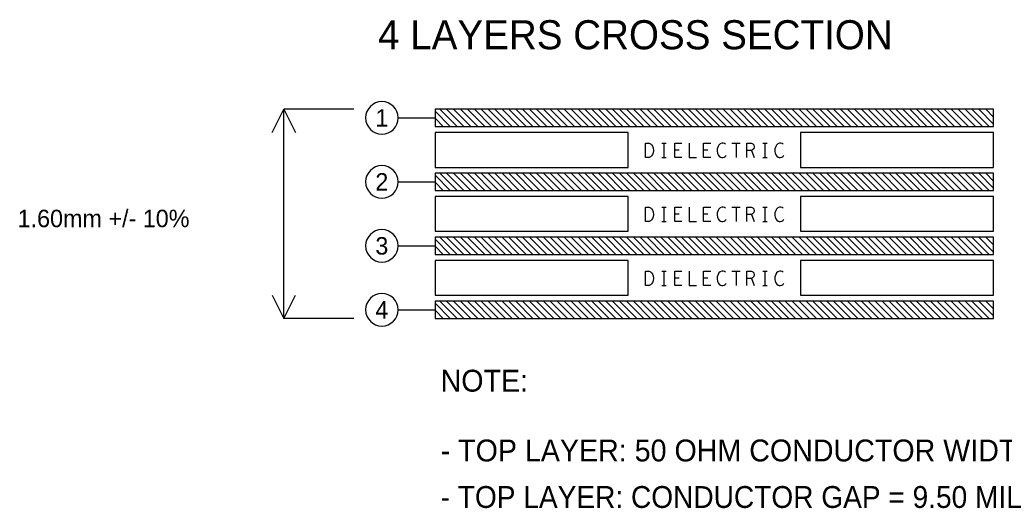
# Model space of a CAD drawing. Extents: x -70 to 794, y -110 to 464.
# Tile 10 of 12: x 547 to 654, y 34 to 87. Entities that reach past the tile are written whole.
import ezdxf

# ---------------------------------------------------------------- set-up
doc = ezdxf.new("R2010")
doc.units = 0
doc.layers.add('BG_DIMENSION', color=1, linetype='CONTINUOUS')

msp = doc.modelspace()

# ---------------------------------------------------------------- linework, layer by layer
at = {"layer": 'BG_DIMENSION'}
for points in [[(587.884778, 76.683362, 1), (584.334874, 76.683362, 1), (587.884778, 76.683362)], [(587.884778, 69.698362, 1), (584.334874, 69.698362, 1), (587.884778, 69.698362)], [(587.884778, 62.713362, 1), (584.334874, 62.713362, 1), (587.884778, 62.713362)], [(587.884778, 55.728616, 1), (584.334874, 55.728616, 1), (587.884778, 55.728616)]]:
    msp.add_lwpolyline(points, format="xyb", dxfattribs=at)
for points in [[(574.146426, 75.095862), (575.416426, 77.635862)], [(575.416426, 77.635862), (576.686426, 75.095862)], [(575.416426, 54.776116), (575.416426, 77.635862)], [(583.036426, 77.635862), (575.416426, 77.635862)], [(652.886426, 77.635862), (591.926426, 77.635862)], [(591.926426, 77.635862), (591.926426, 75.730862)], [(593.56879, 75.749404), (591.926426, 77.40142)], [(594.32317, 75.749404), (592.43722, 77.635354)], [(595.062564, 75.749404), (593.176614, 77.635354)], [(595.816944, 75.749404), (593.930994, 77.635354)], [(596.571324, 75.749404), (594.685374, 77.635354)], [(597.34069, 75.749404), (595.45474, 77.635354)], [(598.09507, 75.749404), (596.20912, 77.635354)], [(598.834464, 75.749404), (596.948514, 77.635354)], [(599.588844, 75.749404), (597.702894, 77.635354)], [(600.343224, 75.749404), (598.457274, 77.635354)], [(601.11259, 75.749404), (599.22664, 77.635354)], [(601.86697, 75.749404), (599.98102, 77.635354)], [(602.606364, 75.749404), (600.720414, 77.635354)], [(603.360744, 75.749404), (601.474794, 77.635354)], [(604.115124, 75.749404), (602.229174, 77.635354)], [(604.88449, 75.749404), (602.99854, 77.635354)], [(605.63887, 75.749404), (603.75292, 77.635354)], [(606.378264, 75.749404), (604.492314, 77.635354)], [(607.132644, 75.749404), (605.246694, 77.635354)], [(607.887024, 75.749404), (606.001074, 77.635354)], [(608.65639, 75.749404), (606.77044, 77.635354)], [(609.41077, 75.749404), (607.52482, 77.635354)], [(610.150164, 75.749404), (608.264214, 77.635354)], [(610.904544, 75.749404), (609.018594, 77.635354)], [(611.658924, 75.749404), (609.772974, 77.635354)], [(612.42829, 75.749404), (610.54234, 77.635354)], [(613.18267, 75.749404), (611.29672, 77.635354)], [(613.922064, 75.749404), (612.036114, 77.635354)], [(612.036114, 77.635354), (613.18267, 76.503784)], [(614.69143, 75.749404), (612.80548, 77.635354)], [(615.44581, 75.749404), (613.55986, 77.635354)], [(616.185204, 75.749404), (614.299254, 77.635354)], [(616.939584, 75.749404), (615.053634, 77.635354)], [(617.693964, 75.749404), (615.808014, 77.635354)], [(618.46333, 75.749404), (616.57738, 77.635354)], [(619.21771, 75.749404), (617.33176, 77.635354)], [(619.957104, 75.749404), (618.071154, 77.635354)], [(620.711484, 75.749404), (618.825534, 77.635354)], [(621.465864, 75.749404), (619.579914, 77.635354)], [(622.23523, 75.749404), (620.34928, 77.635354)], [(622.98961, 75.749404), (621.10366, 77.635354)], [(623.729004, 75.749404), (621.843054, 77.635354)], [(624.483384, 75.749404), (622.597434, 77.635354)], [(625.237764, 75.749404), (623.351814, 77.635354)], [(626.00713, 75.749404), (624.12118, 77.635354)], [(626.76151, 75.749404), (624.87556, 77.635354)], [(627.500904, 75.749404), (625.614954, 77.635354)], [(628.255284, 75.749404), (626.369334, 77.635354)], [(629.009664, 75.749404), (627.123714, 77.635354)], [(629.77903, 75.749404), (627.89308, 77.635354)], [(630.53341, 75.749404), (628.64746, 77.635354)], [(631.272804, 75.749404), (629.386854, 77.635354)], [(632.027184, 75.749404), (630.141234, 77.635354)], [(632.781564, 75.749404), (630.895614, 77.635354)], [(633.55093, 75.749404), (631.66498, 77.635354)], [(634.30531, 75.749404), (632.41936, 77.635354)], [(635.044704, 75.749404), (633.158754, 77.635354)], [(635.81407, 75.749404), (633.92812, 77.635354)], [(636.56845, 75.749404), (634.6825, 77.635354)], [(637.307844, 75.749404), (635.421894, 77.635354)], [(638.062224, 75.749404), (636.176274, 77.635354)], [(638.816604, 75.749404), (636.930654, 77.635354)], [(639.58597, 75.749404), (637.70002, 77.635354)], [(640.34035, 75.749404), (638.4544, 77.635354)], [(641.079744, 75.749404), (639.193794, 77.635354)], [(641.834124, 75.749404), (639.948174, 77.635354)], [(642.588504, 75.749404), (640.702554, 77.635354)], [(643.35787, 75.749404), (641.47192, 77.635354)], [(644.11225, 75.749404), (642.2263, 77.635354)], [(644.851644, 75.749404), (642.965694, 77.635354)], [(645.606024, 75.749404), (643.720074, 77.635354)], [(646.360404, 75.749404), (644.474454, 77.635354)], [(647.12977, 75.749404), (645.24382, 77.635354)], [(647.88415, 75.749404), (645.9982, 77.635354)], [(648.623544, 75.749404), (646.737594, 77.635354)], [(649.377924, 75.749404), (647.491974, 77.635354)], [(650.132304, 75.749404), (648.246354, 77.635354)], [(650.90167, 75.749404), (649.01572, 77.635354)], [(651.65605, 75.749404), (649.7701, 77.635354)], [(652.395444, 75.749404), (650.509494, 77.635354)], [(652.886426, 76.008484), (651.263874, 77.635354)], [(652.886426, 76.778104), (652.018254, 77.635354)], [(652.886426, 75.730862), (652.886426, 77.635862)], [(587.887826, 76.683362), (591.926426, 76.683362)], [(592.799424, 75.749404), (591.926426, 76.642976)], [(591.926426, 75.730862), (652.886426, 75.730862)], [(614.886756, 73.930002), (615.280456, 73.930002)], [(614.886756, 72.342502), (614.886756, 73.930002)], [(615.280456, 73.930002), (615.437936, 73.8505)], [(615.437936, 73.8505), (615.556046, 73.744836)], [(615.556046, 73.744836), (615.654344, 73.586086)], [(615.654344, 73.586086), (615.733084, 73.400666)], [(615.733084, 73.400666), (615.752896, 73.136252)], [(615.752896, 73.136252), (615.733084, 72.871584)], [(616.658406, 73.930002), (617.130846, 73.930002)], [(616.894626, 73.930002), (616.894626, 72.342502)], [(618.075726, 73.930002), (618.863126, 73.930002)], [(618.075726, 72.342502), (618.075726, 73.930002)], [(618.548166, 73.162668), (618.075726, 73.162668)], [(619.650526, 73.930002), (619.650526, 72.342502)], [(621.225326, 73.930002), (622.012726, 73.930002)], [(621.225326, 72.342502), (621.225326, 73.930002)], [(621.697766, 73.162668), (621.225326, 73.162668)], [(622.721386, 73.295002), (622.701574, 73.05675)], [(622.800126, 73.559416), (622.721386, 73.295002)], [(622.898424, 73.718166), (622.800126, 73.559416)], [(623.036346, 73.8505), (622.898424, 73.718166)], [(623.213384, 73.930002), (623.036346, 73.8505)], [(623.370864, 73.930002), (623.213384, 73.930002)], [(623.508786, 73.876916), (623.370864, 73.930002)], [(623.626896, 73.797668), (623.508786, 73.876916)], [(624.315744, 73.930002), (625.221254, 73.930002)], [(624.768626, 73.930002), (624.768626, 72.342502)], [(625.949726, 73.930002), (626.441724, 73.930002)], [(625.949726, 72.342502), (625.949726, 73.930002)], [(626.441724, 73.109836), (625.949726, 73.109836)], [(626.441724, 73.930002), (626.599204, 73.8505)], [(626.579646, 73.189084), (626.441724, 73.109836)], [(626.441724, 73.109836), (626.737126, 72.342502)], [(626.697756, 73.321418), (626.579646, 73.189084)], [(626.599204, 73.8505), (626.697756, 73.744836)], [(626.697756, 73.744836), (626.737126, 73.533)], [(626.737126, 73.533), (626.697756, 73.321418)], [(627.682006, 73.930002), (628.154446, 73.930002)], [(627.918226, 73.930002), (627.918226, 72.342502)], [(629.020586, 73.295002), (629.000774, 73.05675)], [(629.099326, 73.559416), (629.020586, 73.295002)], [(629.197624, 73.718166), (629.099326, 73.559416)], [(629.335546, 73.8505), (629.197624, 73.718166)], [(629.512584, 73.930002), (629.335546, 73.8505)], [(629.670064, 73.930002), (629.512584, 73.930002)], [(629.807986, 73.876916), (629.670064, 73.930002)], [(629.926096, 73.797668), (629.807986, 73.876916)], [(615.280456, 72.342502), (614.886756, 72.342502)], [(615.437936, 72.42175), (615.280456, 72.342502)], [(615.556046, 72.527668), (615.437936, 72.42175)], [(615.654344, 72.686418), (615.556046, 72.527668)], [(615.733084, 72.871584), (615.654344, 72.686418)], [(616.658406, 72.342502), (617.130846, 72.342502)], [(618.863126, 72.342502), (618.075726, 72.342502)], [(619.650526, 72.342502), (620.437926, 72.342502)], [(622.012726, 72.342502), (621.225326, 72.342502)], [(622.701574, 73.05675), (622.740944, 72.818752)], [(622.740944, 72.818752), (622.800126, 72.660002)], [(622.800126, 72.660002), (622.918236, 72.501252)], [(622.918236, 72.501252), (623.055904, 72.395334)], [(623.055904, 72.395334), (623.193826, 72.342502)], [(623.193826, 72.342502), (623.331494, 72.342502)], [(623.331494, 72.342502), (623.469416, 72.395334)], [(623.469416, 72.395334), (623.587526, 72.474582)], [(623.587526, 72.474582), (623.685824, 72.5805)], [(627.682006, 72.342502), (628.154446, 72.342502)], [(629.000774, 73.05675), (629.040144, 72.818752)], [(629.040144, 72.818752), (629.099326, 72.660002)], [(629.099326, 72.660002), (629.217436, 72.501252)], [(629.217436, 72.501252), (629.355104, 72.395334)], [(629.355104, 72.395334), (629.493026, 72.342502)], [(629.493026, 72.342502), (629.630694, 72.342502)], [(629.630694, 72.342502), (629.768616, 72.395334)], [(629.768616, 72.395334), (629.886726, 72.474582)], [(629.886726, 72.474582), (629.985024, 72.5805)], [(652.886426, 70.650862), (591.926426, 70.650862)], [(591.926426, 70.650862), (591.926426, 68.745862)], [(593.56879, 68.764404), (591.926426, 70.41642)], [(594.32317, 68.764404), (592.43722, 70.650354)], [(595.062564, 68.764404), (593.176614, 70.650354)], [(595.816944, 68.764404), (593.930994, 70.650354)], [(596.571324, 68.764404), (594.685374, 70.650354)], [(597.34069, 68.764404), (595.45474, 70.650354)], [(598.09507, 68.764404), (596.20912, 70.650354)], [(598.834464, 68.764404), (596.948514, 70.650354)], [(599.588844, 68.764404), (597.702894, 70.650354)], [(600.343224, 68.764404), (598.457274, 70.650354)], [(601.11259, 68.764404), (599.22664, 70.650354)], [(601.86697, 68.764404), (599.98102, 70.650354)], [(602.606364, 68.764404), (600.720414, 70.650354)], [(603.360744, 68.764404), (601.474794, 70.650354)], [(604.115124, 68.764404), (602.229174, 70.650354)], [(604.88449, 68.764404), (602.99854, 70.650354)], [(605.63887, 68.764404), (603.75292, 70.650354)], [(606.378264, 68.764404), (604.492314, 70.650354)], [(607.132644, 68.764404), (605.246694, 70.650354)], [(607.887024, 68.764404), (606.001074, 70.650354)], [(608.65639, 68.764404), (606.77044, 70.650354)], [(609.41077, 68.764404), (607.52482, 70.650354)], [(610.150164, 68.764404), (608.264214, 70.650354)], [(610.904544, 68.764404), (609.018594, 70.650354)], [(611.658924, 68.764404), (609.772974, 70.650354)], [(612.42829, 68.764404), (610.54234, 70.650354)], [(613.18267, 68.764404), (611.29672, 70.650354)], [(613.922064, 68.764404), (612.036114, 70.650354)], [(612.036114, 70.650354), (613.18267, 69.518784)], [(614.69143, 68.764404), (612.80548, 70.650354)], [(615.44581, 68.764404), (613.55986, 70.650354)], [(616.185204, 68.764404), (614.299254, 70.650354)], [(616.939584, 68.764404), (615.053634, 70.650354)], [(617.693964, 68.764404), (615.808014, 70.650354)], [(618.46333, 68.764404), (616.57738, 70.650354)], [(619.21771, 68.764404), (617.33176, 70.650354)], [(619.957104, 68.764404), (618.071154, 70.650354)], [(620.711484, 68.764404), (618.825534, 70.650354)], [(621.465864, 68.764404), (619.579914, 70.650354)], [(622.23523, 68.764404), (620.34928, 70.650354)], [(622.98961, 68.764404), (621.10366, 70.650354)], [(623.729004, 68.764404), (621.843054, 70.650354)], [(624.483384, 68.764404), (622.597434, 70.650354)], [(625.237764, 68.764404), (623.351814, 70.650354)], [(626.00713, 68.764404), (624.12118, 70.650354)], [(626.76151, 68.764404), (624.87556, 70.650354)], [(627.500904, 68.764404), (625.614954, 70.650354)], [(628.255284, 68.764404), (626.369334, 70.650354)], [(629.009664, 68.764404), (627.123714, 70.650354)], [(629.77903, 68.764404), (627.89308, 70.650354)], [(630.53341, 68.764404), (628.64746, 70.650354)], [(631.272804, 68.764404), (629.386854, 70.650354)], [(632.027184, 68.764404), (630.141234, 70.650354)], [(632.781564, 68.764404), (630.895614, 70.650354)], [(633.55093, 68.764404), (631.66498, 70.650354)], [(634.30531, 68.764404), (632.41936, 70.650354)], [(635.044704, 68.764404), (633.158754, 70.650354)], [(635.81407, 68.764404), (633.92812, 70.650354)], [(636.56845, 68.764404), (634.6825, 70.650354)], [(637.307844, 68.764404), (635.421894, 70.650354)], [(638.062224, 68.764404), (636.176274, 70.650354)], [(638.816604, 68.764404), (636.930654, 70.650354)], [(639.58597, 68.764404), (637.70002, 70.650354)], [(640.34035, 68.764404), (638.4544, 70.650354)], [(641.079744, 68.764404), (639.193794, 70.650354)], [(641.834124, 68.764404), (639.948174, 70.650354)], [(642.588504, 68.764404), (640.702554, 70.650354)], [(643.35787, 68.764404), (641.47192, 70.650354)], [(644.11225, 68.764404), (642.2263, 70.650354)], [(644.851644, 68.764404), (642.965694, 70.650354)], [(645.606024, 68.764404), (643.720074, 70.650354)], [(646.360404, 68.764404), (644.474454, 70.650354)], [(647.12977, 68.764404), (645.24382, 70.650354)], [(647.88415, 68.764404), (645.9982, 70.650354)], [(648.623544, 68.764404), (646.737594, 70.650354)], [(649.377924, 68.764404), (647.491974, 70.650354)], [(650.132304, 68.764404), (648.246354, 70.650354)], [(650.90167, 68.764404), (649.01572, 70.650354)], [(651.65605, 68.764404), (649.7701, 70.650354)], [(652.395444, 68.764404), (650.509494, 70.650354)], [(652.886426, 69.023484), (651.263874, 70.650354)], [(652.886426, 69.793104), (652.018254, 70.650354)], [(652.886426, 68.745862), (652.886426, 70.650862)], [(587.887826, 69.698362), (591.926426, 69.698362)], [(592.799424, 68.764404), (591.926426, 69.657976)], [(591.926426, 68.745862), (652.886426, 68.745862)], [(614.886756, 66.945002), (615.280456, 66.945002)], [(614.886756, 65.357502), (614.886756, 66.945002)], [(615.280456, 66.945002), (615.437936, 66.8655)], [(615.437936, 66.8655), (615.556046, 66.759836)], [(615.556046, 66.759836), (615.654344, 66.601086)], [(616.658406, 66.945002), (617.130846, 66.945002)], [(616.894626, 66.945002), (616.894626, 65.357502)], [(618.075726, 66.945002), (618.863126, 66.945002)], [(618.075726, 65.357502), (618.075726, 66.945002)], [(619.650526, 66.945002), (619.650526, 65.357502)], [(621.225326, 66.945002), (622.012726, 66.945002)], [(621.225326, 65.357502), (621.225326, 66.945002)], [(622.898424, 66.733166), (622.800126, 66.574416)], [(623.036346, 66.8655), (622.898424, 66.733166)], [(623.213384, 66.945002), (623.036346, 66.8655)], [(623.370864, 66.945002), (623.213384, 66.945002)], [(623.508786, 66.891916), (623.370864, 66.945002)], [(623.626896, 66.812668), (623.508786, 66.891916)], [(624.315744, 66.945002), (625.221254, 66.945002)], [(624.768626, 66.945002), (624.768626, 65.357502)], [(625.949726, 66.945002), (626.441724, 66.945002)], [(625.949726, 65.357502), (625.949726, 66.945002)], [(626.441724, 66.945002), (626.599204, 66.8655)], [(626.599204, 66.8655), (626.697756, 66.759836)], [(626.697756, 66.759836), (626.737126, 66.548)], [(627.682006, 66.945002), (628.154446, 66.945002)], [(627.918226, 66.945002), (627.918226, 65.357502)], [(629.197624, 66.733166), (629.099326, 66.574416)], [(629.335546, 66.8655), (629.197624, 66.733166)], [(629.512584, 66.945002), (629.335546, 66.8655)], [(629.670064, 66.945002), (629.512584, 66.945002)], [(629.807986, 66.891916), (629.670064, 66.945002)], [(629.926096, 66.812668), (629.807986, 66.891916)], [(615.654344, 65.701418), (615.556046, 65.542668)], [(615.654344, 66.601086), (615.733084, 66.415666)], [(615.733084, 65.886584), (615.654344, 65.701418)], [(615.733084, 66.415666), (615.752896, 66.151252)], [(615.752896, 66.151252), (615.733084, 65.886584)], [(618.548166, 66.177668), (618.075726, 66.177668)], [(621.697766, 66.177668), (621.225326, 66.177668)], [(622.721386, 66.310002), (622.701574, 66.07175)], [(622.701574, 66.07175), (622.740944, 65.833752)], [(622.800126, 66.574416), (622.721386, 66.310002)], [(622.740944, 65.833752), (622.800126, 65.675002)], [(622.800126, 65.675002), (622.918236, 65.516252)], [(623.587526, 65.489582), (623.685824, 65.5955)], [(626.441724, 66.124836), (625.949726, 66.124836)], [(626.579646, 66.204084), (626.441724, 66.124836)], [(626.441724, 66.124836), (626.737126, 65.357502)], [(626.697756, 66.336418), (626.579646, 66.204084)], [(626.737126, 66.548), (626.697756, 66.336418)], [(629.020586, 66.310002), (629.000774, 66.07175)], [(629.000774, 66.07175), (629.040144, 65.833752)], [(629.099326, 66.574416), (629.020586, 66.310002)], [(629.040144, 65.833752), (629.099326, 65.675002)], [(629.099326, 65.675002), (629.217436, 65.516252)], [(629.886726, 65.489582), (629.985024, 65.5955)], [(615.280456, 65.357502), (614.886756, 65.357502)], [(615.437936, 65.43675), (615.280456, 65.357502)], [(615.556046, 65.542668), (615.437936, 65.43675)], [(616.658406, 65.357502), (617.130846, 65.357502)], [(618.863126, 65.357502), (618.075726, 65.357502)], [(619.650526, 65.357502), (620.437926, 65.357502)], [(622.012726, 65.357502), (621.225326, 65.357502)], [(622.918236, 65.516252), (623.055904, 65.410334)], [(623.055904, 65.410334), (623.193826, 65.357502)], [(623.193826, 65.357502), (623.331494, 65.357502)], [(623.331494, 65.357502), (623.469416, 65.410334)], [(623.469416, 65.410334), (623.587526, 65.489582)], [(627.682006, 65.357502), (628.154446, 65.357502)], [(629.217436, 65.516252), (629.355104, 65.410334)], [(629.355104, 65.410334), (629.493026, 65.357502)], [(629.493026, 65.357502), (629.630694, 65.357502)], [(629.630694, 65.357502), (629.768616, 65.410334)], [(629.768616, 65.410334), (629.886726, 65.489582)], [(591.926426, 63.665862), (591.926426, 61.760862)], [(652.886426, 63.665862), (591.926426, 63.665862)], [(593.56879, 61.779404), (591.926426, 63.43142)], [(594.32317, 61.779404), (592.43722, 63.665354)], [(595.062564, 61.779404), (593.176614, 63.665354)], [(595.816944, 61.779404), (593.930994, 63.665354)], [(596.571324, 61.779404), (594.685374, 63.665354)], [(597.34069, 61.779404), (595.45474, 63.665354)], [(598.09507, 61.779404), (596.20912, 63.665354)], [(598.834464, 61.779404), (596.948514, 63.665354)], [(599.588844, 61.779404), (597.702894, 63.665354)], [(600.343224, 61.779404), (598.457274, 63.665354)], [(601.11259, 61.779404), (599.22664, 63.665354)], [(601.86697, 61.779404), (599.98102, 63.665354)], [(602.606364, 61.779404), (600.720414, 63.665354)], [(603.360744, 61.779404), (601.474794, 63.665354)], [(604.115124, 61.779404), (602.229174, 63.665354)], [(604.88449, 61.779404), (602.99854, 63.665354)], [(605.63887, 61.779404), (603.75292, 63.665354)], [(606.378264, 61.779404), (604.492314, 63.665354)], [(607.132644, 61.779404), (605.246694, 63.665354)], [(607.887024, 61.779404), (606.001074, 63.665354)], [(608.65639, 61.779404), (606.77044, 63.665354)], [(609.41077, 61.779404), (607.52482, 63.665354)], [(610.150164, 61.779404), (608.264214, 63.665354)], [(610.904544, 61.779404), (609.018594, 63.665354)], [(611.658924, 61.779404), (609.772974, 63.665354)], [(612.42829, 61.779404), (610.54234, 63.665354)], [(613.18267, 61.779404), (611.29672, 63.665354)], [(613.922064, 61.779404), (612.036114, 63.665354)], [(612.036114, 63.665354), (613.18267, 62.533784)], [(614.69143, 61.779404), (612.80548, 63.665354)], [(615.44581, 61.779404), (613.55986, 63.665354)], [(616.185204, 61.779404), (614.299254, 63.665354)], [(616.939584, 61.779404), (615.053634, 63.665354)], [(617.693964, 61.779404), (615.808014, 63.665354)], [(618.46333, 61.779404), (616.57738, 63.665354)], [(619.21771, 61.779404), (617.33176, 63.665354)], [(619.957104, 61.779404), (618.071154, 63.665354)], [(620.711484, 61.779404), (618.825534, 63.665354)], [(621.465864, 61.779404), (619.579914, 63.665354)], [(622.23523, 61.779404), (620.34928, 63.665354)], [(622.98961, 61.779404), (621.10366, 63.665354)], [(623.729004, 61.779404), (621.843054, 63.665354)], [(624.483384, 61.779404), (622.597434, 63.665354)], [(625.237764, 61.779404), (623.351814, 63.665354)], [(626.00713, 61.779404), (624.12118, 63.665354)], [(626.76151, 61.779404), (624.87556, 63.665354)], [(627.500904, 61.779404), (625.614954, 63.665354)], [(628.255284, 61.779404), (626.369334, 63.665354)], [(629.009664, 61.779404), (627.123714, 63.665354)], [(629.77903, 61.779404), (627.89308, 63.665354)], [(630.53341, 61.779404), (628.64746, 63.665354)], [(631.272804, 61.779404), (629.386854, 63.665354)], [(632.027184, 61.779404), (630.141234, 63.665354)], [(632.781564, 61.779404), (630.895614, 63.665354)], [(633.55093, 61.779404), (631.66498, 63.665354)], [(634.30531, 61.779404), (632.41936, 63.665354)], [(635.044704, 61.779404), (633.158754, 63.665354)], [(635.81407, 61.779404), (633.92812, 63.665354)], [(636.56845, 61.779404), (634.6825, 63.665354)], [(637.307844, 61.779404), (635.421894, 63.665354)], [(638.062224, 61.779404), (636.176274, 63.665354)], [(638.816604, 61.779404), (636.930654, 63.665354)], [(639.58597, 61.779404), (637.70002, 63.665354)], [(640.34035, 61.779404), (638.4544, 63.665354)], [(641.079744, 61.779404), (639.193794, 63.665354)], [(641.834124, 61.779404), (639.948174, 63.665354)], [(642.588504, 61.779404), (640.702554, 63.665354)], [(643.35787, 61.779404), (641.47192, 63.665354)], [(644.11225, 61.779404), (642.2263, 63.665354)], [(644.851644, 61.779404), (642.965694, 63.665354)], [(645.606024, 61.779404), (643.720074, 63.665354)], [(646.360404, 61.779404), (644.474454, 63.665354)], [(647.12977, 61.779404), (645.24382, 63.665354)], [(647.88415, 61.779404), (645.9982, 63.665354)], [(648.623544, 61.779404), (646.737594, 63.665354)], [(649.377924, 61.779404), (647.491974, 63.665354)], [(650.132304, 61.779404), (648.246354, 63.665354)], [(650.90167, 61.779404), (649.01572, 63.665354)], [(651.65605, 61.779404), (649.7701, 63.665354)], [(652.395444, 61.779404), (650.509494, 63.665354)], [(652.886426, 62.038484), (651.263874, 63.665354)], [(652.886426, 62.808104), (652.018254, 63.665354)], [(652.886426, 61.760862), (652.886426, 63.665862)], [(587.887826, 62.713362), (591.926426, 62.713362)], [(592.799424, 61.779404), (591.926426, 62.672976)], [(591.926426, 61.760862), (652.886426, 61.760862)], [(614.886756, 58.372756), (614.886756, 59.960256)], [(614.886756, 59.960256), (615.280456, 59.960256)], [(614.886756, 59.960002), (615.280456, 59.960002)], [(614.886756, 58.372502), (614.886756, 59.960002)], [(615.280456, 59.960256), (615.437936, 59.880754)], [(615.280456, 59.960002), (615.437936, 59.880754)], [(615.437936, 59.880754), (615.556046, 59.774836)], [(615.437936, 59.880754), (615.556046, 59.77509)], [(615.556046, 59.77509), (615.654344, 59.61634)], [(615.556046, 59.774836), (615.654344, 59.616086)], [(615.654344, 59.61634), (615.733084, 59.43092)], [(615.654344, 59.616086), (615.733084, 59.43092)], [(615.733084, 59.43092), (615.752896, 59.166252)], [(615.733084, 59.43092), (615.752896, 59.166506)], [(615.752896, 59.166506), (615.733084, 58.901838)], [(615.752896, 59.166252), (615.733084, 58.901838)], [(616.658406, 59.960256), (617.130846, 59.960256)], [(616.658406, 59.960002), (617.130846, 59.960002)], [(616.894626, 59.960256), (616.894626, 58.372756)], [(616.894626, 59.960002), (616.894626, 58.372502)], [(618.075726, 58.372756), (618.075726, 59.960256)], [(618.075726, 59.960256), (618.863126, 59.960256)], [(618.075726, 59.960002), (618.863126, 59.960002)], [(618.075726, 58.372502), (618.075726, 59.960002)], [(618.548166, 59.192922), (618.075726, 59.192922)], [(618.548166, 59.192668), (618.075726, 59.192668)], [(619.650526, 59.960256), (619.650526, 58.372756)], [(619.650526, 59.960002), (619.650526, 58.372502)], [(621.225326, 58.372756), (621.225326, 59.960256)], [(621.225326, 59.960256), (622.012726, 59.960256)], [(621.225326, 59.960002), (622.012726, 59.960002)], [(621.225326, 58.372502), (621.225326, 59.960002)], [(621.697766, 59.192922), (621.225326, 59.192922)], [(621.697766, 59.192668), (621.225326, 59.192668)], [(622.721386, 59.325256), (622.701574, 59.087004)], [(622.721386, 59.325002), (622.701574, 59.087004)], [(622.800126, 59.58967), (622.721386, 59.325002)], [(622.800126, 59.58967), (622.721386, 59.325256)], [(622.898424, 59.74842), (622.800126, 59.58967)], [(622.898424, 59.74842), (622.800126, 59.58967)], [(623.036346, 59.880754), (622.898424, 59.74842)], [(623.036346, 59.880754), (622.898424, 59.74842)], [(623.213384, 59.960256), (623.036346, 59.880754)], [(623.213384, 59.960002), (623.036346, 59.880754)], [(623.370864, 59.960256), (623.213384, 59.960256)], [(623.370864, 59.960002), (623.213384, 59.960002)], [(623.508786, 59.90717), (623.370864, 59.960256)], [(623.508786, 59.90717), (623.370864, 59.960002)], [(623.626896, 59.827668), (623.508786, 59.90717)], [(623.626896, 59.827922), (623.508786, 59.90717)], [(624.315744, 59.960256), (625.221254, 59.960256)], [(624.315744, 59.960002), (625.221254, 59.960002)], [(624.768626, 59.960256), (624.768626, 58.372756)], [(624.768626, 59.960002), (624.768626, 58.372502)], [(625.949726, 58.372756), (625.949726, 59.960256)], [(625.949726, 59.960256), (626.441724, 59.960256)], [(625.949726, 59.960002), (626.441724, 59.960002)], [(625.949726, 58.372502), (625.949726, 59.960002)], [(626.441724, 59.14009), (625.949726, 59.14009)], [(626.441724, 59.139836), (625.949726, 59.139836)], [(626.441724, 59.960256), (626.599204, 59.880754)], [(626.441724, 59.960002), (626.599204, 59.880754)], [(626.579646, 59.219338), (626.441724, 59.139836)], [(626.579646, 59.219338), (626.441724, 59.14009)], [(626.441724, 59.14009), (626.737126, 58.372756)], [(626.441724, 59.139836), (626.737126, 58.372502)], [(626.697756, 59.351672), (626.579646, 59.219338)], [(626.697756, 59.351418), (626.579646, 59.219338)], [(626.599204, 59.880754), (626.697756, 59.774836)], [(626.599204, 59.880754), (626.697756, 59.77509)], [(626.697756, 59.77509), (626.737126, 59.563254)], [(626.697756, 59.774836), (626.737126, 59.563254)], [(626.737126, 59.563254), (626.697756, 59.351418)], [(626.737126, 59.563254), (626.697756, 59.351672)], [(627.682006, 59.960256), (628.154446, 59.960256)], [(627.682006, 59.960002), (628.154446, 59.960002)], [(627.918226, 59.960256), (627.918226, 58.372756)], [(627.918226, 59.960002), (627.918226, 58.372502)], [(629.020586, 59.325256), (629.000774, 59.087004)], [(629.020586, 59.325002), (629.000774, 59.087004)], [(629.099326, 59.58967), (629.020586, 59.325002)], [(629.099326, 59.58967), (629.020586, 59.325256)], [(629.197624, 59.74842), (629.099326, 59.58967)], [(629.197624, 59.74842), (629.099326, 59.58967)], [(629.335546, 59.880754), (629.197624, 59.74842)], [(629.335546, 59.880754), (629.197624, 59.74842)], [(629.512584, 59.960256), (629.335546, 59.880754)], [(629.512584, 59.960002), (629.335546, 59.880754)], [(629.670064, 59.960256), (629.512584, 59.960256)], [(629.670064, 59.960002), (629.512584, 59.960002)], [(629.807986, 59.90717), (629.670064, 59.960256)], [(629.807986, 59.90717), (629.670064, 59.960002)], [(629.926096, 59.827668), (629.807986, 59.90717)], [(629.926096, 59.827922), (629.807986, 59.90717)], [(615.280456, 58.372756), (614.886756, 58.372756)], [(615.280456, 58.372502), (614.886756, 58.372502)], [(615.437936, 58.452004), (615.280456, 58.372502)], [(615.437936, 58.452004), (615.280456, 58.372756)], [(615.556046, 58.557922), (615.437936, 58.452004)], [(615.556046, 58.557668), (615.437936, 58.452004)], [(615.654344, 58.716672), (615.556046, 58.557922)], [(615.654344, 58.716418), (615.556046, 58.557668)], [(615.733084, 58.901838), (615.654344, 58.716418)], [(615.733084, 58.901838), (615.654344, 58.716672)], [(616.658406, 58.372756), (617.130846, 58.372756)], [(616.658406, 58.372502), (617.130846, 58.372502)], [(618.863126, 58.372756), (618.075726, 58.372756)], [(618.863126, 58.372502), (618.075726, 58.372502)], [(619.650526, 58.372756), (620.437926, 58.372756)], [(619.650526, 58.372502), (620.437926, 58.372502)], [(622.012726, 58.372756), (621.225326, 58.372756)], [(622.012726, 58.372502), (621.225326, 58.372502)], [(622.701574, 59.087004), (622.740944, 58.848752)], [(622.701574, 59.087004), (622.740944, 58.849006)], [(622.740944, 58.849006), (622.800126, 58.690256)], [(622.740944, 58.848752), (622.800126, 58.690002)], [(622.800126, 58.690256), (622.918236, 58.531506)], [(622.800126, 58.690002), (622.918236, 58.531252)], [(622.918236, 58.531506), (623.055904, 58.425588)], [(622.918236, 58.531252), (623.055904, 58.425588)], [(623.055904, 58.425588), (623.193826, 58.372502)], [(623.055904, 58.425588), (623.193826, 58.372756)], [(623.193826, 58.372756), (623.331494, 58.372756)], [(623.193826, 58.372502), (623.331494, 58.372502)], [(623.331494, 58.372502), (623.469416, 58.425588)], [(623.331494, 58.372756), (623.469416, 58.425588)], [(623.469416, 58.425588), (623.587526, 58.504836)], [(623.469416, 58.425588), (623.587526, 58.504836)], [(623.587526, 58.504836), (623.685824, 58.610754)], [(623.587526, 58.504836), (623.685824, 58.610754)], [(627.682006, 58.372756), (628.154446, 58.372756)], [(627.682006, 58.372502), (628.154446, 58.372502)], [(629.000774, 59.087004), (629.040144, 58.848752)], [(629.000774, 59.087004), (629.040144, 58.849006)], [(629.040144, 58.849006), (629.099326, 58.690256)], [(629.040144, 58.848752), (629.099326, 58.690002)], [(629.099326, 58.690256), (629.217436, 58.531506)], [(629.099326, 58.690002), (629.217436, 58.531252)], [(629.217436, 58.531506), (629.355104, 58.425588)], [(629.217436, 58.531252), (629.355104, 58.425588)], [(629.355104, 58.425588), (629.493026, 58.372502)], [(629.355104, 58.425588), (629.493026, 58.372756)], [(629.493026, 58.372756), (629.630694, 58.372756)], [(629.493026, 58.372502), (629.630694, 58.372502)], [(629.630694, 58.372502), (629.768616, 58.425588)], [(629.630694, 58.372756), (629.768616, 58.425588)], [(629.768616, 58.425588), (629.886726, 58.504836)], [(629.768616, 58.425588), (629.886726, 58.504836)], [(629.886726, 58.504836), (629.985024, 58.610754)], [(629.886726, 58.504836), (629.985024, 58.610754)], [(574.146426, 57.316116), (575.416426, 54.776116)], [(575.416426, 54.776116), (576.686426, 57.316116)], [(652.886426, 56.681116), (591.926426, 56.681116)], [(591.926426, 56.681116), (591.926426, 54.776116)], [(593.56879, 54.794658), (591.926426, 56.446674)], [(594.32317, 54.794658), (592.43722, 56.680608)], [(595.062564, 54.794658), (593.176614, 56.680608)], [(595.816944, 54.794658), (593.930994, 56.680608)], [(596.571324, 54.794658), (594.685374, 56.680608)], [(597.34069, 54.794658), (595.45474, 56.680608)], [(598.09507, 54.794658), (596.20912, 56.680608)], [(598.834464, 54.794658), (596.948514, 56.680608)], [(599.588844, 54.794658), (597.702894, 56.680608)], [(600.343224, 54.794658), (598.457274, 56.680608)], [(601.11259, 54.794658), (599.22664, 56.680608)], [(601.86697, 54.794658), (599.98102, 56.680608)], [(602.606364, 54.794658), (600.720414, 56.680608)], [(603.360744, 54.794658), (601.474794, 56.680608)], [(604.115124, 54.794658), (602.229174, 56.680608)], [(604.88449, 54.794658), (602.99854, 56.680608)], [(605.63887, 54.794658), (603.75292, 56.680608)], [(606.378264, 54.794658), (604.492314, 56.680608)], [(607.132644, 54.794658), (605.246694, 56.680608)], [(607.887024, 54.794658), (606.001074, 56.680608)], [(608.65639, 54.794658), (606.77044, 56.680608)], [(609.41077, 54.794658), (607.52482, 56.680608)], [(610.150164, 54.794658), (608.264214, 56.680608)], [(610.904544, 54.794658), (609.018594, 56.680608)], [(611.658924, 54.794658), (609.772974, 56.680608)], [(612.42829, 54.794658), (610.54234, 56.680608)], [(613.18267, 54.794658), (611.29672, 56.680608)], [(612.036114, 56.680608), (613.18267, 55.549038)], [(613.922064, 54.794658), (612.036114, 56.680608)], [(614.69143, 54.794658), (612.80548, 56.680608)], [(615.44581, 54.794658), (613.55986, 56.680608)], [(616.185204, 54.794658), (614.299254, 56.680608)], [(616.939584, 54.794658), (615.053634, 56.680608)], [(617.693964, 54.794658), (615.808014, 56.680608)], [(618.46333, 54.794658), (616.57738, 56.680608)], [(619.21771, 54.794658), (617.33176, 56.680608)], [(619.957104, 54.794658), (618.071154, 56.680608)], [(620.711484, 54.794658), (618.825534, 56.680608)], [(621.465864, 54.794658), (619.579914, 56.680608)], [(622.23523, 54.794658), (620.34928, 56.680608)], [(622.98961, 54.794658), (621.10366, 56.680608)], [(623.729004, 54.794658), (621.843054, 56.680608)], [(624.483384, 54.794658), (622.597434, 56.680608)], [(625.237764, 54.794658), (623.351814, 56.680608)], [(626.00713, 54.794658), (624.12118, 56.680608)], [(626.76151, 54.794658), (624.87556, 56.680608)], [(627.500904, 54.794658), (625.614954, 56.680608)], [(628.255284, 54.794658), (626.369334, 56.680608)], [(629.009664, 54.794658), (627.123714, 56.680608)], [(629.77903, 54.794658), (627.89308, 56.680608)], [(630.53341, 54.794658), (628.64746, 56.680608)], [(631.272804, 54.794658), (629.386854, 56.680608)], [(632.027184, 54.794658), (630.141234, 56.680608)], [(632.781564, 54.794658), (630.895614, 56.680608)], [(633.55093, 54.794658), (631.66498, 56.680608)], [(634.30531, 54.794658), (632.41936, 56.680608)], [(635.044704, 54.794658), (633.158754, 56.680608)], [(635.81407, 54.794658), (633.92812, 56.680608)], [(636.56845, 54.794658), (634.6825, 56.680608)], [(637.307844, 54.794658), (635.421894, 56.680608)], [(638.062224, 54.794658), (636.176274, 56.680608)], [(638.816604, 54.794658), (636.930654, 56.680608)], [(639.58597, 54.794658), (637.70002, 56.680608)], [(640.34035, 54.794658), (638.4544, 56.680608)], [(641.079744, 54.794658), (639.193794, 56.680608)], [(641.834124, 54.794658), (639.948174, 56.680608)], [(642.588504, 54.794658), (640.702554, 56.680608)], [(643.35787, 54.794658), (641.47192, 56.680608)], [(644.11225, 54.794658), (642.2263, 56.680608)], [(644.851644, 54.794658), (642.965694, 56.680608)], [(645.606024, 54.794658), (643.720074, 56.680608)], [(646.360404, 54.794658), (644.474454, 56.680608)], [(647.12977, 54.794658), (645.24382, 56.680608)], [(647.88415, 54.794658), (645.9982, 56.680608)], [(648.623544, 54.794658), (646.737594, 56.680608)], [(649.377924, 54.794658), (647.491974, 56.680608)], [(650.132304, 54.794658), (648.246354, 56.680608)], [(650.90167, 54.794658), (649.01572, 56.680608)], [(651.65605, 54.794658), (649.7701, 56.680608)], [(652.395444, 54.794658), (650.509494, 56.680608)], [(652.886426, 55.053484), (651.263874, 56.680608)], [(652.886426, 55.823104), (652.018254, 56.680608)], [(652.886426, 54.776116), (652.886426, 56.681116)], [(587.887826, 55.728616), (591.926426, 55.728616)], [(592.799424, 54.794658), (591.926426, 55.687976)], [(583.036426, 54.775608), (575.416426, 54.776116)], [(591.926426, 54.776116), (652.886426, 54.776116)]]:
    msp.add_lwpolyline(points, dxfattribs=at)
for points in [[(591.926426, 71.285862), (613.008426, 71.285862), (613.008426, 75.095862), (591.926426, 75.095862)], [(631.804426, 71.285862), (652.886426, 71.285862), (652.886426, 75.095862), (631.804426, 75.095862)], [(591.926426, 64.300862), (612.977438, 64.300862), (612.977438, 68.110862), (591.926426, 68.110862)], [(631.804426, 64.300862), (652.886426, 64.300862), (652.886426, 68.110862), (631.804426, 68.110862)], [(591.926426, 57.315862), (612.977438, 57.315862), (612.977438, 61.125862), (591.926426, 61.125862)], [(631.804426, 57.315862), (652.886426, 57.315862), (652.886426, 61.125862), (631.804426, 61.125862)]]:
    msp.add_lwpolyline(points, close=True, dxfattribs=at)

# ---------------------------------------------------------------- texts
for s, height, width, p in [('4 LAYERS CROSS SECTION', 3.175, 0.992, (585.694028, 84.177886)), ('NOTE:', 2.3876, 0.978723, (592.521802, 46.79315)), ('- TOP LAYER: 50 OHM CONDUCTOR WIDTH = 20.00 MIL', 2.3876, 0.978723, (592.521802, 39.17315)), ('- TOP LAYER: CONDUCTOR GAP = 9.50 MIL', 2.3876, 0.978723, (592.521802, 34.09315))]:
    msp.add_text(s, height=height, dxfattribs=dict(at, width=width)).set_placement(p)
for s, p in [('1', (585.398626, 75.730862)), ('2', (585.398626, 68.745862)), ('1.60mm +/- 10%', (546.351714, 64.750442)), ('3', (585.398626, 61.760862)), ('4', (585.398626, 54.776116))]:
    msp.add_text(s, height=1.905, dxfattribs=at).set_placement(p)

doc.saveas('drawing.dxf')
